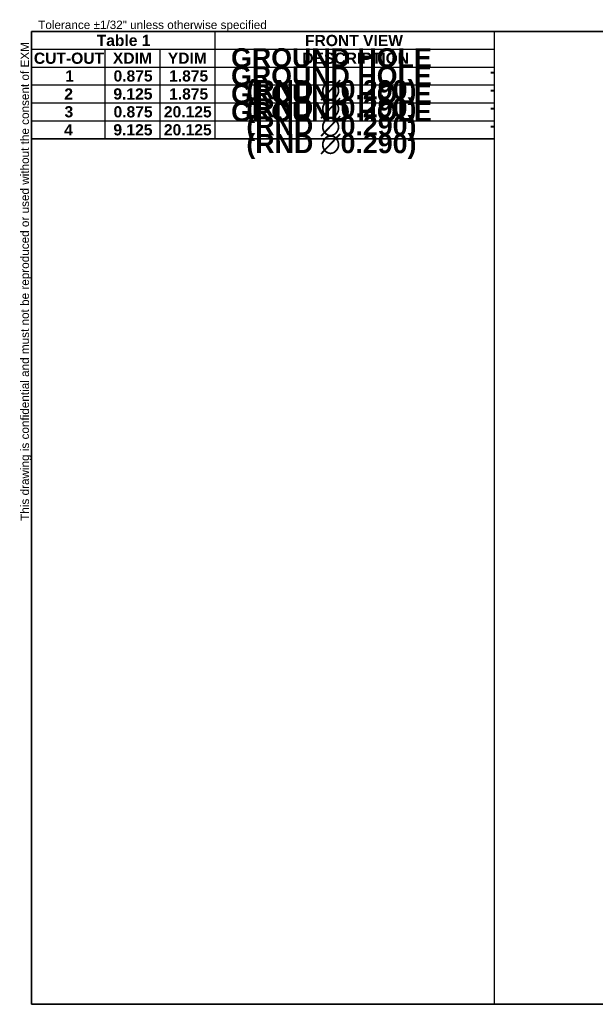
# Model space of a CAD drawing. Header units: inches. Extents: x 1.7 to 47.3, y 1.2 to 30.6.
# Tile 1 of 2: x 1.7 to 18.9, y 1.2 to 30.6. Entities that reach past the tile are written whole.
import ezdxf

# ---------------------------------------------------------------- set-up
doc = ezdxf.new("R2010")
doc.units = ezdxf.units.IN
doc.header["$LTSCALE"] = 4.761905
doc.header["$MEASUREMENT"] = 0
doc.layers.get('0').update_dxf_attribs({"lineweight": 25})
doc.layers.add('Sketch Geometry(ANSI)', color=7, linetype='Continuous', lineweight=25)
doc.layers.add('Symbols(ANSI)', color=7, linetype='Continuous', lineweight=25)
doc.styles.add('Current-ANSI', font='arial.ttf')
doc.styles.add('Dimension-ANSI', font='arialbd.ttf')

# ---------------------------------------------------------------- blocks, each defined once
blk = doc.blocks.new('Hole Table1')
at = {"layer": 'Symbols(ANSI)'}
for p, q in [((0.438, 9.541), (0.438, 10.692)), ((0.438, 10.692), (5.407, 10.692)), ((5.407, 10.692), (5.407, 9.541)), ((0.438, 10.501), (1.225, 10.501)), ((1.225, 10.501), (1.225, 10.311)), ((1.225, 10.501), (1.816, 10.501)), ((1.225, 10.501), (1.225, 10.311)), ((1.816, 10.501), (1.816, 10.311)), ((1.816, 10.501), (2.406, 10.501)), ((1.816, 10.501), (1.816, 10.311)), ((2.406, 10.501), (2.406, 10.311)), ((2.406, 10.501), (5.407, 10.501)), ((2.406, 10.501), (2.406, 10.311)), ((0.438, 10.311), (1.225, 10.311)), ((0.438, 10.311), (1.225, 10.311)), ((1.225, 10.311), (1.816, 10.311)), ((1.225, 10.311), (1.225, 10.119)), ((1.225, 10.311), (1.816, 10.311)), ((1.225, 10.311), (1.225, 10.119)), ((1.816, 10.311), (2.406, 10.311)), ((1.816, 10.311), (1.816, 10.119)), ((1.816, 10.311), (2.406, 10.311)), ((1.816, 10.311), (1.816, 10.119)), ((2.406, 10.311), (5.407, 10.311)), ((2.406, 10.311), (2.406, 10.119)), ((2.406, 10.311), (5.407, 10.311)), ((2.406, 10.311), (2.406, 10.119)), ((0.438, 10.119), (1.225, 10.119)), ((0.438, 10.119), (1.225, 10.119)), ((1.225, 10.119), (1.816, 10.119)), ((1.225, 10.119), (1.225, 9.926)), ((1.225, 10.119), (1.816, 10.119)), ((1.225, 10.119), (1.225, 9.926)), ((1.816, 10.119), (2.406, 10.119)), ((1.816, 10.119), (1.816, 9.926)), ((1.816, 10.119), (2.406, 10.119)), ((1.816, 10.119), (1.816, 9.926)), ((2.406, 10.119), (5.407, 10.119)), ((2.406, 10.119), (2.406, 9.926)), ((2.406, 10.119), (5.407, 10.119)), ((2.406, 10.119), (2.406, 9.926)), ((0.438, 9.926), (1.225, 9.926)), ((0.438, 9.926), (1.225, 9.926)), ((1.225, 9.926), (1.816, 9.926)), ((1.225, 9.926), (1.225, 9.733)), ((1.225, 9.926), (1.816, 9.926)), ((1.225, 9.926), (1.225, 9.733)), ((1.816, 9.926), (2.406, 9.926)), ((1.816, 9.926), (1.816, 9.733)), ((1.816, 9.926), (2.406, 9.926)), ((1.816, 9.926), (1.816, 9.733)), ((2.406, 9.926), (5.407, 9.926)), ((2.406, 9.926), (2.406, 9.733)), ((2.406, 9.926), (5.407, 9.926)), ((2.406, 9.926), (2.406, 9.733)), ((0.438, 9.733), (1.225, 9.733)), ((0.438, 9.733), (1.225, 9.733)), ((1.225, 9.733), (1.816, 9.733)), ((1.225, 9.733), (1.225, 9.541)), ((1.225, 9.733), (1.816, 9.733)), ((1.225, 9.733), (1.225, 9.541)), ((1.816, 9.733), (2.406, 9.733)), ((1.816, 9.733), (1.816, 9.541)), ((1.816, 9.733), (2.406, 9.733)), ((1.816, 9.733), (1.816, 9.541)), ((2.406, 9.733), (5.407, 9.733)), ((2.406, 9.733), (2.406, 9.541)), ((2.406, 9.733), (5.407, 9.733)), ((2.406, 9.733), (2.406, 9.541)), ((0.438, 9.541), (1.225, 9.541)), ((5.407, 9.541), (0.438, 9.541)), ((1.225, 9.541), (1.816, 9.541)), ((1.816, 9.541), (2.406, 9.541)), ((2.406, 9.541), (5.407, 9.541))]:
    blk.add_line(p, q, dxfattribs=at)
at = {"layer": 'Symbols(ANSI)', "color": 7, "char_height": 0.12, "attachment_point": 7, "line_spacing_factor": 0.25, "style": 'Dimension-ANSI'}
for s, insert in [('                                          FRONT VIEW', (1.418, 10.534)), ('CUT-OUT', (0.463, 10.344)), ('XDIM', (1.311, 10.346)), ('YDIM', (1.901, 10.346)), ('DESCRIPTION', (3.346, 10.344)), ('1', (0.799, 10.155)), ('0.875', (1.318, 10.154)), ('1.875', (1.915, 10.154)), ('-', (5.361, 10.204)), ('2', (0.79, 9.962)), ('9.125', (1.317, 9.961)), ('1.875', (1.915, 9.961)), ('-', (5.361, 10.011)), ('3', (0.792, 9.769)), ('0.875', (1.318, 9.769)), ('20.125', (1.859, 9.769)), ('-', (5.361, 9.818)), ('4', (0.788, 9.577)), ('9.125', (1.317, 9.576)), ('20.125', (1.859, 9.576)), ('-', (5.361, 9.626))]:
    blk.add_mtext(s, dxfattribs=dict(at, insert=insert))
blk = doc.blocks.new('Hole Table2')
at = {"layer": 'Symbols(ANSI)'}
for p, q in [((0.437, 9.541), (0.437, 10.692)), ((0.437, 10.692), (2.406, 10.692)), ((2.406, 10.692), (2.406, 9.541)), ((0.437, 10.501), (1.225, 10.501)), ((1.225, 10.501), (1.225, 10.311)), ((1.225, 10.501), (1.815, 10.501)), ((1.225, 10.501), (1.225, 10.311)), ((1.815, 10.501), (1.815, 10.311)), ((1.815, 10.501), (2.406, 10.501)), ((1.815, 10.501), (1.815, 10.311)), ((0.437, 10.311), (1.225, 10.311)), ((0.437, 10.311), (1.225, 10.311)), ((1.225, 10.311), (1.815, 10.311)), ((1.225, 10.311), (1.225, 10.119)), ((1.225, 10.311), (1.815, 10.311)), ((1.225, 10.311), (1.225, 10.119)), ((1.815, 10.311), (2.406, 10.311)), ((1.815, 10.311), (1.815, 10.119)), ((1.815, 10.311), (2.406, 10.311)), ((1.815, 10.311), (1.815, 10.119)), ((0.437, 10.119), (1.225, 10.119)), ((0.437, 10.119), (1.225, 10.119)), ((1.225, 10.119), (1.815, 10.119)), ((1.225, 10.119), (1.225, 9.926)), ((1.225, 10.119), (1.815, 10.119)), ((1.225, 10.119), (1.225, 9.926)), ((1.815, 10.119), (2.406, 10.119)), ((1.815, 10.119), (1.815, 9.926)), ((1.815, 10.119), (2.406, 10.119)), ((1.815, 10.119), (1.815, 9.926)), ((0.437, 9.926), (1.225, 9.926)), ((0.437, 9.926), (1.225, 9.926)), ((1.225, 9.926), (1.815, 9.926)), ((1.225, 9.926), (1.225, 9.733)), ((1.225, 9.926), (1.815, 9.926)), ((1.225, 9.926), (1.225, 9.733)), ((1.815, 9.926), (2.406, 9.926)), ((1.815, 9.926), (1.815, 9.733)), ((1.815, 9.926), (2.406, 9.926)), ((1.815, 9.926), (1.815, 9.733)), ((0.437, 9.733), (1.225, 9.733)), ((0.437, 9.733), (1.225, 9.733)), ((1.225, 9.733), (1.815, 9.733)), ((1.225, 9.733), (1.225, 9.541)), ((1.225, 9.733), (1.815, 9.733)), ((1.225, 9.733), (1.225, 9.541)), ((1.815, 9.733), (2.406, 9.733)), ((1.815, 9.733), (1.815, 9.541)), ((1.815, 9.733), (2.406, 9.733)), ((1.815, 9.733), (1.815, 9.541)), ((0.437, 9.541), (1.225, 9.541)), ((2.406, 9.541), (0.437, 9.541)), ((1.225, 9.541), (1.815, 9.541)), ((1.815, 9.541), (2.406, 9.541))]:
    blk.add_line(p, q, dxfattribs=at)
at = {"layer": 'Symbols(ANSI)', "color": 7, "char_height": 0.12, "attachment_point": 7, "line_spacing_factor": 0.25, "style": 'Dimension-ANSI'}
for s, insert in [('Table 1', (1.137, 10.535)), ('CUT-OUT', (0.462, 10.344)), ('XDIM', (1.311, 10.346)), ('YDIM', (1.901, 10.346)), ('1', (0.799, 10.155)), ('0.875', (1.318, 10.154)), ('1.875', (1.915, 10.154)), ('2', (0.789, 9.962)), ('9.125', (1.316, 9.961)), ('1.875', (1.915, 9.961)), ('3', (0.791, 9.769)), ('0.875', (1.318, 9.769)), ('20.125', (1.859, 9.769)), ('4', (0.788, 9.577)), ('9.125', (1.316, 9.576)), ('20.125', (1.859, 9.576))]:
    blk.add_mtext(s, dxfattribs=dict(at, insert=insert))
blk = doc.blocks.new('Borders EXM - B (Inch) - B')
at = {"layer": 'Sketch Geometry(ANSI)', "linetype": 'Continuous', "lineweight": 35}
for p, q in [((16.438, 10.692), (0.437, 10.692)), ((0.437, 10.692), (0.437, 0.255)), ((0.437, 0.255), (16.438, 0.255))]:
    blk.add_line(p, q, dxfattribs=at)
at = {"layer": 'Sketch Geometry(ANSI)'}
blk.add_line((5.407, 10.692), (5.407, 0.255), dxfattribs=at)
at = {"layer": 'Symbols(ANSI)', "color": 7, "insert": (0.509, 10.692), "char_height": 0.09, "attachment_point": 7, "style": 'Current-ANSI'}
blk.add_mtext('Tolerance ±1/32" unless otherwise specified', dxfattribs=at)
at = {"layer": 'Symbols(ANSI)', "color": 7, "insert": (0.437, 5.442), "char_height": 0.09, "attachment_point": 7, "rotation": 90, "style": 'Current-ANSI'}
blk.add_mtext('This drawing is confidential and must not be reproduced or used without the consent of EXM', dxfattribs=at)
at = {"layer": 'Symbols(ANSI)', "color": 7, "style": 'Current-ANSI'}
blk.add_attdef('FILENAME_AND_PATH_001', (6.649, 10.718), '', height=0.09, dxfattribs=at)

msp = doc.modelspace()

# ---------------------------------------------------------------- block references
at = {"xscale": 2.777776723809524, "yscale": 2.777776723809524, "zscale": 2.777776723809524}
msp.add_blockref('Borders EXM - B (Inch) - B', (0.8681, 0.505), dxfattribs=at)
at = {"layer": 'Symbols(ANSI)', "xscale": 2.777776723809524, "yscale": 2.777776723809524, "zscale": 2.777776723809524}
for name in ['Hole Table2', 'Hole Table1']:
    msp.add_blockref(name, (0.8681, 0.505), dxfattribs=at)

# ---------------------------------------------------------------- texts
at = {"layer": 'Symbols(ANSI)', "color": 7, "char_height": 0.333333, "width": 6.607745, "attachment_point": 5, "style": 'Dimension-ANSI'}
for insert in [(11.0291, 28.8606), (11.0279, 28.3222), (11.0287, 27.7864), (11.0295, 27.2557)]:
    msp.add_mtext('{\\fArial|b1|i0;\\H0.5714;GROUND HOLE (RND \\fAIGDT|b0|i0;\\H0.5714;n\\fArial|b1|i0;\\H0.5714;0.290)}', dxfattribs=dict(at, insert=insert))

doc.saveas('drawing.dxf')
